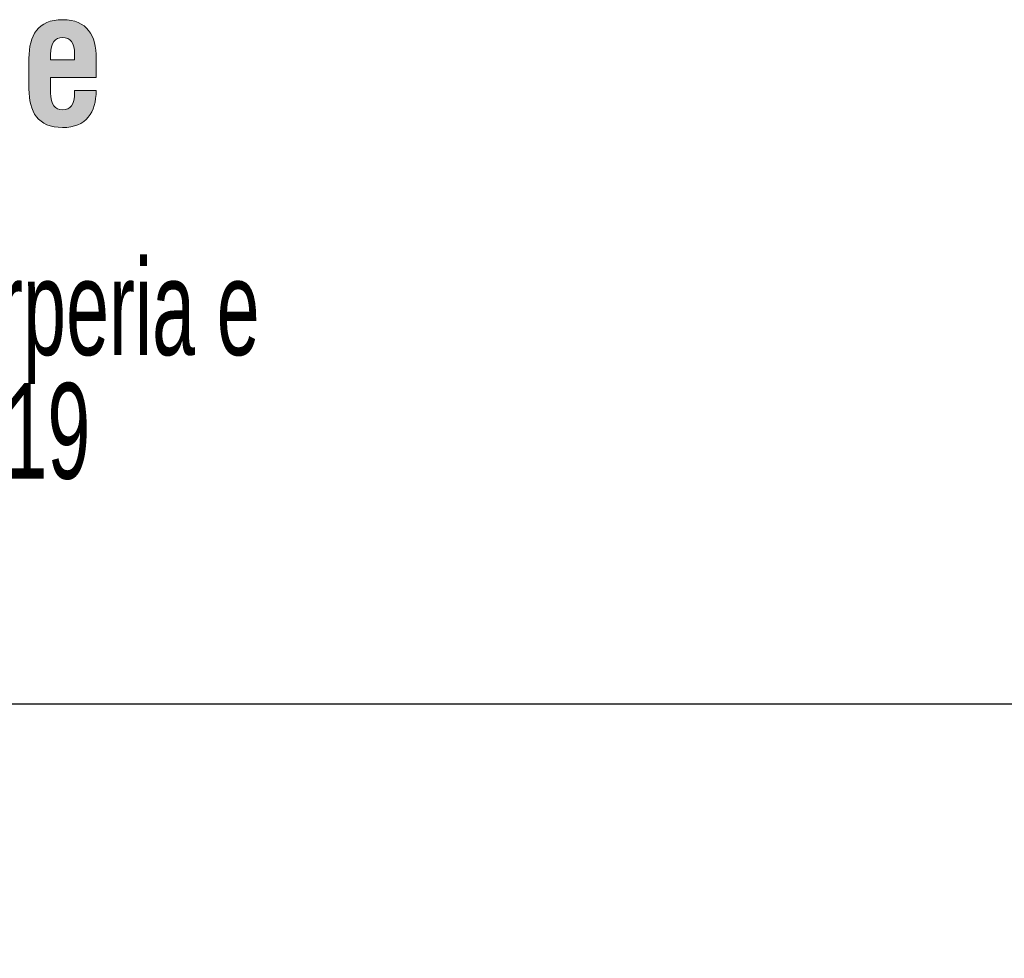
# Model space of a CAD drawing. Header units: millimetres. Extents: x 1 to 419, y 2 to 295.
# Tile 24 of 59: x 243 to 253, y 5 to 15. Entities that reach past the tile are written whole.
import ezdxf

# ---------------------------------------------------------------- set-up
doc = ezdxf.new("R2010")
doc.units = ezdxf.units.MM
doc.styles.add('SLDTEXTSTYLE0', font='TXT', dxfattribs={"width": 0.605})

# ---------------------------------------------------------------- blocks, each defined once
blk = doc.blocks.new('SW_NOTE_0')
at = {"color": 0, "linetype": 'Continuous', "lineweight": 0, "char_height": 1, "attachment_point": 2, "style": 'SLDTEXTSTYLE0'}
for s, insert in [('La Marzocco Srl - Via La Torre 14/H 50038 Scarperia e', (16.469, 1.289)), ('San Piero, Firenze, Italy - Tel. +39 05584919', (16.531, -0.003))]:
    blk.add_mtext(s, dxfattribs=dict(at, insert=insert))

msp = doc.modelspace()

# ---------------------------------------------------------------- hatches: boundary and pattern name
at = {"linetype": 'Continuous'}
h = msp.add_hatch(color=7, dxfattribs=at)
edge = h.paths.add_edge_path(flags=0)
edge.add_spline(control_points=[(243.8541, 14.2485), (243.8541, 14.4869), (243.7612, 14.6524), (243.5028, 14.6524)], knot_values=[10, 10, 10, 10, 11, 11, 11, 11], weights=[1, 1, 1, 1], degree=3, periodic=0)
edge.add_spline(control_points=[(243.5028, 14.6524), (243.2443, 14.6524), (243.1513, 14.4869), (243.1513, 14.2485)], knot_values=[9, 9, 9, 9, 10, 10, 10, 10], weights=[1, 1, 1, 1], degree=3, periodic=0)
edge.add_line((243.1513, 14.2485), (243.1513, 13.9295))
edge.add_spline(control_points=[(243.1513, 13.9295), (243.1513, 13.6912), (243.2443, 13.5256), (243.5028, 13.5256)], knot_values=[7, 7, 7, 7, 8, 8, 8, 8], weights=[1, 1, 1, 1], degree=3, periodic=0)
edge.add_spline(control_points=[(243.5028, 13.5256), (243.7552, 13.5256), (243.8501, 13.6831), (243.8541, 13.9133)], knot_values=[6, 6, 6, 6, 7, 7, 7, 7], weights=[1, 1, 1, 1], degree=3, periodic=0)
edge.add_line((243.8541, 13.9133), (243.628, 13.9133))
edge.add_line((243.628, 13.9133), (243.628, 13.8892))
edge.add_spline(control_points=[(243.628, 13.8892), (243.628, 13.7639), (243.5835, 13.7114), (243.5028, 13.7114)], knot_values=[3, 3, 3, 3, 4, 4, 4, 4], weights=[1, 1, 1, 1], degree=3, periodic=0)
edge.add_spline(control_points=[(243.5028, 13.7114), (243.422, 13.7114), (243.3775, 13.7639), (243.3775, 13.8892)], knot_values=[2, 2, 2, 2, 3, 3, 3, 3], weights=[1, 1, 1, 1], degree=3, periodic=0)
edge.add_line((243.3775, 13.8892), (243.3775, 14.0466))
edge.add_line((243.3775, 14.0466), (243.8541, 14.0466))
edge.add_line((243.8541, 14.0466), (243.8541, 14.2485))
edge = h.paths.add_edge_path(flags=0)
edge.add_spline(control_points=[(243.3775, 14.289), (243.3775, 14.4141), (243.422, 14.4666), (243.5028, 14.4666)], knot_values=[2, 2, 2, 2, 3, 3, 3, 3], weights=[1, 1, 1, 1], degree=3, periodic=0)
edge.add_spline(control_points=[(243.5028, 14.4666), (243.5835, 14.4666), (243.628, 14.4141), (243.628, 14.289)], knot_values=[1, 1, 1, 1, 2, 2, 2, 2], weights=[1, 1, 1, 1], degree=3, periodic=0)
edge.add_line((243.628, 14.289), (243.628, 14.2324))
edge.add_line((243.628, 14.2324), (243.3775, 14.2324))
edge.add_line((243.3775, 14.2324), (243.3775, 14.289))

# ---------------------------------------------------------------- linework, layer by layer
at = {"color": 7, "linetype": 'Continuous', "lineweight": 18}
for p, q in [((243.1513, 13.9295), (243.1513, 14.2485)), ((243.3775, 14.289), (243.3775, 14.2324)), ((243.3775, 14.2324), (243.628, 14.2324)), ((243.628, 14.2324), (243.628, 14.289)), ((243.8541, 14.2485), (243.8541, 14.0466)), ((243.8541, 14.0466), (243.3775, 14.0466)), ((243.3775, 14.0466), (243.3775, 13.8892)), ((243.628, 13.8892), (243.628, 13.9133)), ((243.628, 13.9133), (243.8541, 13.9133))]:
    msp.add_line(p, q, dxfattribs=at)
at = {"color": 7, "linetype": 'Continuous', "lineweight": 25}
msp.add_line((413.5, 7.5), (6.5, 7.5), dxfattribs=at)
at = {"color": 7, "linetype": 'Continuous', "lineweight": 18}
for points in [[(243.1513, 14.2485), (243.1513, 14.4869), (243.2443, 14.6524), (243.5028, 14.6524)], [(243.5028, 14.6524), (243.7612, 14.6524), (243.8541, 14.4869), (243.8541, 14.2485)], [(243.5028, 14.4666), (243.422, 14.4666), (243.3775, 14.4141), (243.3775, 14.289)], [(243.628, 14.289), (243.628, 14.4141), (243.5835, 14.4666), (243.5028, 14.4666)], [(243.5028, 13.5256), (243.2443, 13.5256), (243.1513, 13.6912), (243.1513, 13.9295)], [(243.8541, 13.9133), (243.8501, 13.6831), (243.7552, 13.5256), (243.5028, 13.5256)], [(243.3775, 13.8892), (243.3775, 13.7639), (243.422, 13.7114), (243.5028, 13.7114)], [(243.5028, 13.7114), (243.5835, 13.7114), (243.628, 13.7639), (243.628, 13.8892)]]:
    msp.add_open_spline(points, degree=3, dxfattribs=at)

# ---------------------------------------------------------------- block references
at = {"color": 7, "linetype": 'Continuous', "lineweight": 0}
msp.add_blockref('SW_NOTE_0', (219.2014, 10.8583), dxfattribs=at)

# ---------------------------------------------------------------- texts
at = {"color": 7, "linetype": 'Continuous', "lineweight": 0, "insert": (313.4944, 6.318), "char_height": 1.1, "attachment_point": 2, "style": 'SLDTEXTSTYLE0'}
msp.add_mtext('The drawings and all information contained in this document is proprietary to La Marzocco S.r.l. Neither receipt of or possession confers any right to use and/or distribute the drawings and the information, unless prior written authorization from La Marzocco S.r.l.', dxfattribs=at)

doc.saveas('drawing.dxf')
